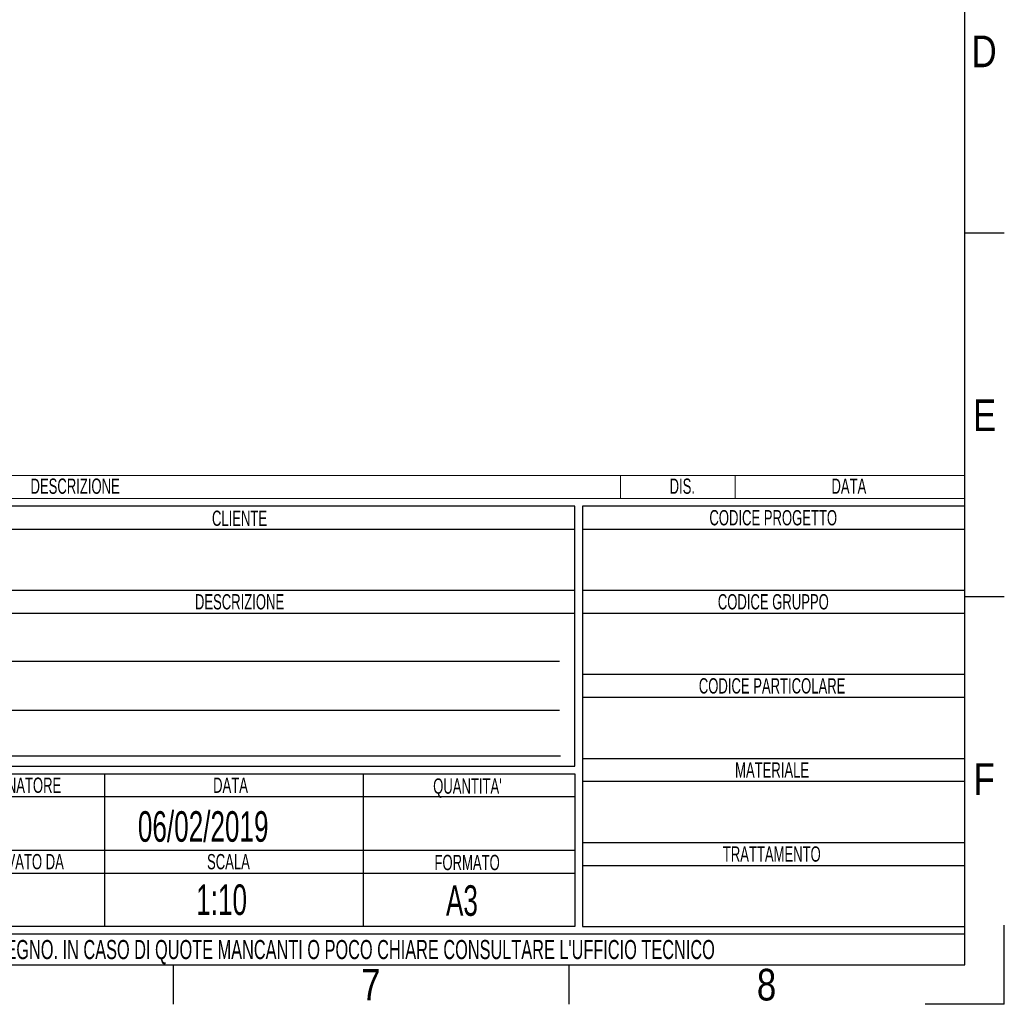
# Model space of a CAD drawing. Header units: millimetres. Extents: x 0 to 465, y 0 to 320.
# Tile 48 of 66: x 291 to 420, y 0 to 129. Entities that reach past the tile are written whole.
import ezdxf
from ezdxf.enums import TextEntityAlignment as Align

# ---------------------------------------------------------------- set-up
doc = ezdxf.new("R2010")
doc.units = ezdxf.units.MM
doc.layers.add('CARTIGLIO', color=140, linetype='Continuous')
doc.styles.add('SLDTEXTSTYLE0', font='TXT', dxfattribs={"width": 0.638298})
doc.styles.add('SLDTEXTSTYLE2', font='TXT', dxfattribs={"width": 0.821468})

# ---------------------------------------------------------------- blocks, each defined once
blk = doc.blocks.new('SW_NOTE_0')
at = {"layer": 'CARTIGLIO', "color": 0, "insert": (7.53, 2.58), "char_height": 2, "attachment_point": 2, "style": 'SLDTEXTSTYLE0'}
blk.add_mtext('TRATTAMENTO', dxfattribs=at)
blk = doc.blocks.new('SW_NOTE_0_1')
at = {"layer": 'CARTIGLIO', "color": 0, "insert": (85.41, 3.22), "char_height": 2.5, "attachment_point": 2, "style": 'SLDTEXTSTYLE0'}
blk.add_mtext("ATTENZIONE: NON INTERPRETARE IL DISEGNO. IN CASO DI QUOTE MANCANTI O POCO CHIARE CONSULTARE L'UFFICIO TECNICO", dxfattribs=at)
blk = doc.blocks.new('SW_NOTE_0_2')
at = {"layer": 'CARTIGLIO', "color": 0, "insert": (3.51, 2.58), "char_height": 2, "attachment_point": 2, "style": 'SLDTEXTSTYLE0'}
blk.add_mtext('SCALA', dxfattribs=at)
blk = doc.blocks.new('SW_NOTE_0_3')
at = {"layer": 'CARTIGLIO', "color": 0, "insert": (8.67, 2.58), "char_height": 2, "attachment_point": 2, "style": 'SLDTEXTSTYLE0'}
blk.add_mtext('APPROVATO DA', dxfattribs=at)
blk = doc.blocks.new('SW_NOTE_0_4')
at = {"layer": 'CARTIGLIO', "color": 0, "insert": (5.4, 2.58), "char_height": 2, "attachment_point": 2, "style": 'SLDTEXTSTYLE0'}
blk.add_mtext('FORMATO', dxfattribs=at)
blk = doc.blocks.new('SW_NOTE_0_5')
at = {"layer": 'CARTIGLIO', "color": 0, "insert": (7.61, 2.58), "char_height": 2, "attachment_point": 2, "style": 'SLDTEXTSTYLE0'}
blk.add_mtext('DISEGNATORE', dxfattribs=at)
blk = doc.blocks.new('SW_NOTE_0_6')
at = {"layer": 'CARTIGLIO', "color": 0, "insert": (2.85, 2.58), "char_height": 2, "attachment_point": 2, "style": 'SLDTEXTSTYLE0'}
blk.add_mtext('DATA', dxfattribs=at)
blk = doc.blocks.new('SW_NOTE_0_7')
at = {"layer": 'CARTIGLIO', "color": 0, "insert": (5.56, 2.58), "char_height": 2, "attachment_point": 2, "style": 'SLDTEXTSTYLE0'}
blk.add_mtext("QUANTITA'", dxfattribs=at)
blk = doc.blocks.new('SW_NOTE_0_8')
at = {"layer": 'CARTIGLIO', "color": 0, "insert": (7.1, 2.58), "char_height": 2, "attachment_point": 2, "style": 'SLDTEXTSTYLE0'}
blk.add_mtext('DESCRIZIONE', dxfattribs=at)
blk = doc.blocks.new('SW_NOTE_0_9')
at = {"layer": 'CARTIGLIO', "color": 0, "insert": (4.23, 2.58), "char_height": 2, "attachment_point": 2, "style": 'SLDTEXTSTYLE0'}
blk.add_mtext('CLIENTE', dxfattribs=at)
blk = doc.blocks.new('SW_NOTE_0_10')
at = {"layer": 'CARTIGLIO', "color": 0, "insert": (5.69, 2.58), "char_height": 2, "attachment_point": 2, "style": 'SLDTEXTSTYLE0'}
blk.add_mtext('MATERIALE', dxfattribs=at)
blk = doc.blocks.new('SW_NOTE_0_11')
at = {"layer": 'CARTIGLIO', "color": 0, "insert": (12.15, 2.58), "char_height": 2, "attachment_point": 2, "style": 'SLDTEXTSTYLE0'}
blk.add_mtext('CODICE PARTICOLARE', dxfattribs=at)
blk = doc.blocks.new('SW_NOTE_0_12')
at = {"layer": 'CARTIGLIO', "color": 0, "insert": (9.55, 2.58), "char_height": 2, "attachment_point": 2, "style": 'SLDTEXTSTYLE0'}
blk.add_mtext('CODICE GRUPPO', dxfattribs=at)
blk = doc.blocks.new('SW_NOTE_0_13')
at = {"layer": 'CARTIGLIO', "color": 0, "insert": (10.69, 2.58), "char_height": 2, "attachment_point": 2, "style": 'SLDTEXTSTYLE0'}
blk.add_mtext('CODICE PROGETTO', dxfattribs=at)
blk = doc.blocks.new('SW_NOTE_0_28')
at = {"layer": 'CARTIGLIO', "color": 0, "insert": (2.85, 2.58), "char_height": 2, "attachment_point": 2, "style": 'SLDTEXTSTYLE0'}
blk.add_mtext('DATA', dxfattribs=at)
blk = doc.blocks.new('SW_NOTE_0_29')
at = {"layer": 'CARTIGLIO', "color": 0, "insert": (7.1, 2.58), "char_height": 2, "attachment_point": 2, "style": 'SLDTEXTSTYLE0'}
blk.add_mtext('DESCRIZIONE', dxfattribs=at)
blk = doc.blocks.new('SW_NOTE_0_30')
at = {"layer": 'CARTIGLIO', "color": 0, "insert": (1.97, 2.58), "char_height": 2, "attachment_point": 2, "style": 'SLDTEXTSTYLE0'}
blk.add_mtext('DIS.', dxfattribs=at)
blk = doc.blocks.new('Cartiglio ALUSIC')
at = {"color": 161, "linetype": 'Continuous', "lineweight": 18}
for p, q in [((113.97, 154), (313.62, 154)), ((268.62, 154), (268.62, 151)), ((283.62, 154), (283.62, 151)), ((313.62, 151), (313.62, 154)), ((113.97, 151), (313.62, 151))]:
    blk.add_line(p, q, dxfattribs=at)
at = {"layer": 'CARTIGLIO'}
for p, q in [((262.62, 150), (174.97, 150)), ((262.62, 116), (262.62, 150)), ((313.62, 150), (263.62, 150)), ((263.62, 150), (263.62, 95)), ((313.62, 95), (313.62, 150)), ((174.97, 147), (262.62, 147)), ((263.62, 147), (313.62, 147)), ((174.97, 139), (262.62, 139)), ((263.62, 139), (313.62, 139)), ((174.97, 136), (262.62, 136)), ((263.62, 136), (313.62, 136)), ((260.62, 129.67), (180.8, 129.67)), ((263.62, 128), (313.62, 128)), ((263.62, 125), (313.62, 125)), ((180.8, 123.31), (260.62, 123.31)), ((180.92, 117.32), (260.74, 117.32)), ((174.97, 116), (262.62, 116)), ((263.62, 117), (313.62, 117)), ((174.97, 115), (262.62, 115)), ((201.14, 115), (201.14, 95)), ((234.97, 115), (234.97, 95)), ((262.62, 115), (262.62, 95)), ((263.62, 114), (313.62, 114)), ((174.97, 112), (262.62, 112)), ((263.62, 106), (313.62, 106)), ((174.97, 105), (262.62, 105)), ((174.97, 102), (262.62, 102)), ((263.62, 103), (313.62, 103)), ((262.62, 95), (174.97, 95)), ((263.62, 95), (313.62, 95)), ((313.62, 94), (113.97, 94)), ((313.62, 90), (313.62, 94)), ((113.97, 90), (313.62, 90))]:
    blk.add_line(p, q, dxfattribs=at)
at = {"layer": 'CARTIGLIO', "linetype": 'Continuous'}
blk.add_line((113.97, 90), (313.62, 90), dxfattribs=at)
at = {"layer": 'CARTIGLIO', "color": 140}
for name, p in [('SW_NOTE_0_29', (190.19, 151.04)), ('SW_NOTE_0_30', (274.72, 151.04)), ('SW_NOTE_0_28', (295.62, 151.04)), ('SW_NOTE_0_9', (214.56, 146.84)), ('SW_NOTE_0_13', (277.89, 146.91)), ('SW_NOTE_0_8', (211.69, 135.91)), ('SW_NOTE_0_12', (279.04, 135.91)), ('SW_NOTE_0_11', (276.28, 124.91)), ('SW_NOTE_0_10', (282.74, 113.91)), ('SW_NOTE_0_5', (181.65, 111.91)), ('SW_NOTE_0_6', (214.76, 111.91)), ('SW_NOTE_0_7', (243.03, 111.8)), ('SW_NOTE_0_3', (180.41, 101.91)), ('SW_NOTE_0_2', (213.83, 101.91)), ('SW_NOTE_0_4', (243.15, 101.8)), ('SW_NOTE_0', (280.86, 102.91)), ('SW_NOTE_0_1', (127.63, 90.02))]:
    blk.add_blockref(name, p, dxfattribs=at)
at = {"layer": 'CARTIGLIO', "color": 140, "style": 'SLDTEXTSTYLE0', "width": 0.638298}
for tag, p in [('AUTOATTR8', (219.24, 110)), ('AUTOATTR9', (218.12, 100.42)), ('AUTOATTR0', (249.03, 100.31))]:
    blk.add_attdef(tag, text='', height=4, dxfattribs=at).set_placement(p, align=Align.TOP_CENTER)
at = {"layer": 'CARTIGLIO', "color": 140}
for tag in ['AUTOATTR13', 'AUTOATTR12', 'AUTOATTR11', 'AUTOATTR10', 'AUTOATTR7', 'AUTOATTR6', 'AUTOATTR5', 'AUTOATTR4', 'AUTOATTR3', 'AUTOATTR2', 'AUTOATTR1']:
    blk.add_attdef(tag, (0, 0), '', height=4, dxfattribs=at)

msp = doc.modelspace()

# ---------------------------------------------------------------- linework, layer by layer
at = {"layer": 'CARTIGLIO', "linetype": 'Continuous'}
for p, q in [((414.8274, 5.171), (414.8274, 291.8226)), ((420.0016, 100.894), (414.8274, 100.894)), ((420.0016, 53.2912), (414.8274, 53.2912)), ((420.0016, -0.0032), (420.0016, 10.3452)), ((5.1801, 5.171), (414.8274, 5.171)), ((215.1758, 5.171), (414.8274, 5.171)), ((311.3431, -0.0032), (311.3431, 5.171)), ((363.0852, -0.0032), (363.0852, 5.171)), ((420.0016, -0.0032), (409.6532, -0.0032))]:
    msp.add_line(p, q, dxfattribs=at)
at = {"layer": 'CARTIGLIO'}
msp.add_line((215.1774, 5.171), (414.8274, 5.171), dxfattribs=at)

# ---------------------------------------------------------------- block references
ref = msp.add_blockref('Cartiglio ALUSIC', (101.2063, -84.828), dxfattribs=at)
ref.add_attrib('AUTOATTR9', '1:10', dxfattribs={"color": 140, "height": 4, "style": 'SLDTEXTSTYLE0', "width": 0.638298}).set_placement((314.3285, 10.486), align=Align.BOTTOM_LEFT)
ref.add_attrib('AUTOATTR8', '06/02/2019', dxfattribs={"color": 140, "height": 4, "style": 'SLDTEXTSTYLE0', "width": 0.638298}).set_placement((306.7007, 20.0651), align=Align.BOTTOM_LEFT)
ref.add_attrib('AUTOATTR0', 'A3', dxfattribs={"color": 140, "height": 4, "style": 'SLDTEXTSTYLE0', "width": 0.638298}).set_placement((346.9888, 10.3744), align=Align.BOTTOM_LEFT)

# ---------------------------------------------------------------- texts
at = {"layer": 'CARTIGLIO', "char_height": 4.1394, "attachment_point": 2, "style": 'SLDTEXTSTYLE2'}
for s, insert in [('D', (417.3655, 126.7486)), ('E', (417.4255, 79.1458)), ('F', (417.3682, 31.543)), ('7', (337.1705, 4.6371)), ('8', (388.9127, 4.6371))]:
    msp.add_mtext(s, dxfattribs=dict(at, insert=insert))

doc.saveas('drawing.dxf')
